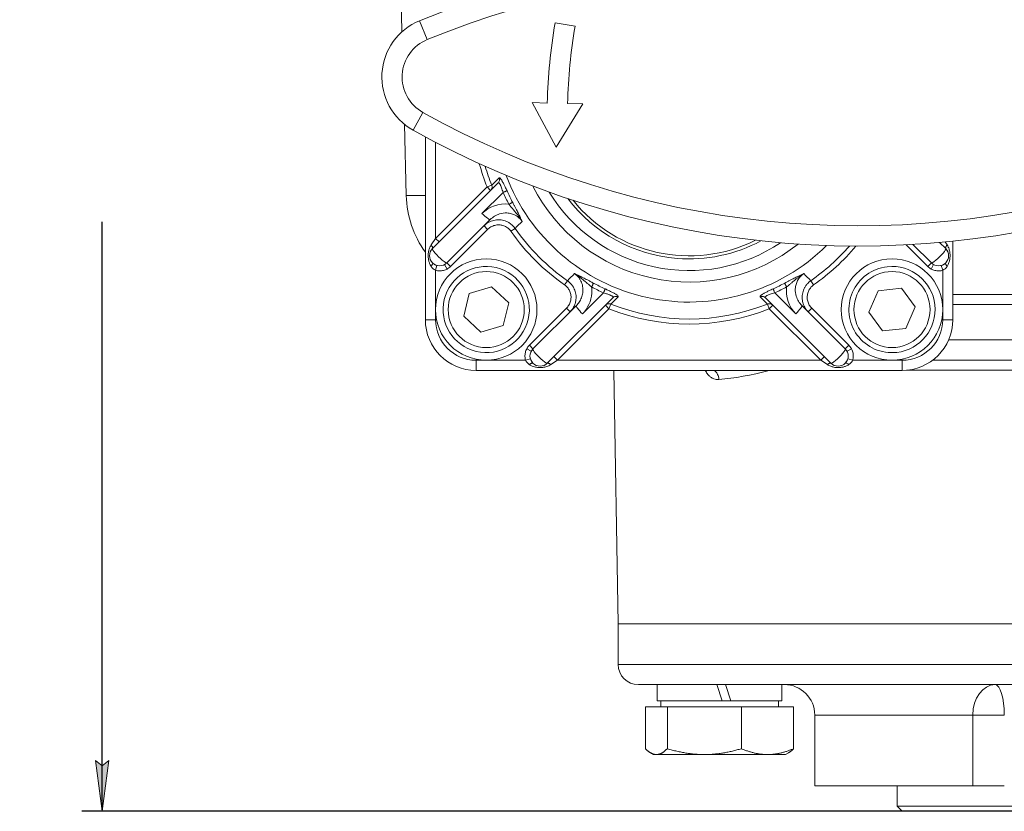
# Model space of a CAD drawing. Header units: millimetres. Extents: x -104 to 382, y -287 to 234.
# Tile 33 of 46: x -104 to -7, y -16 to 62. Entities that reach past the tile are written whole.
import ezdxf

# ---------------------------------------------------------------- set-up
doc = ezdxf.new("R2010")
doc.units = ezdxf.units.MM
doc.linetypes.add('K5LT_BASIC', pattern=[0])
doc.linetypes.add('K5LT_THIN', pattern=[0])
doc.styles.add('KDIMTEXTSTYLE', font='GOST_AU.SHX', dxfattribs={"width": 0.96, "oblique": 15, "height": 5})
doc.dimstyles.new('KDIMSTYLE (1.00)', dxfattribs={"dimtxt": 5, "dimasz": 1, "dimexe": 2, "dimexo": 0, "dimgap": 1, "dimtad": 1, "dimtxsty": 'KDIMTEXTSTYLE', "dimsah": 1, "dimcen": 0, "dimdle": 1, "dimadec": 0, "dimazin": 0, "dimtfac": 0.667, "dimtmove": 0, "dimatfit": 3, "dimfxl": 1, "dimtvp": 1, "dimtolj": 1, "dimtzin": 0, "dimarcsym": 0})

# ---------------------------------------------------------------- blocks, each defined once
blk = doc.blocks.new('KDIMARROW_01')
blk.add_hatch(color=0).paths.add_polyline_path([(0, 0), (-5, 0.658), (-4.5, 0), (-5, -0.658)])
at = {"color": 0, "linetype": 'K5LT_THIN', "lineweight": 18}
for p, q in [((-4.5, 0), (-5, 0.658)), ((-5, 0.658), (0, 0)), ((0, 0), (-5, -0.658)), ((-5, -0.658), (-4.5, 0)), ((0, 0), (-1, 0))]:
    blk.add_line(p, q, dxfattribs=at)

msp = doc.modelspace()

# ---------------------------------------------------------------- linework, layer by layer
at = {"color": 150, "linetype": 'K5LT_BASIC', "lineweight": 20, "true_color": 0x0080ff}
for p, q in [((-66.309, 60.893), (-66.667, 74.552)), ((-51.212, 61.777), (-49.239, 61.449)), ((-51.091, 49.521), (-53.482, 53.913)), ((-53.482, 53.913), (-51.983, 53.875)), ((-48.484, 53.788), (-51.091, 49.521)), ((-49.983, 53.825), (-48.484, 53.788)), ((-65.886, 44.738), (-66.071, 51.78)), ((-64, 50.533), (-64, 32.5)), ((-56.841, 45.972), (-63.293, 39.521)), ((-61.879, 38.107), (-57.6, 42.385)), ((-15.941, 39.926), (-14.121, 38.107)), ((-12.707, 39.521), (-13.308, 40.122)), ((-12, 32.5), (-12, 40.248)), ((-12.594, 39.387), (-12.594, 39.386)), ((-63.293, 38.107), (-63.288, 38.102)), ((-12.712, 38.102), (-12.707, 38.107)), ((-60.213, 32.84), (-59.678, 35.087)), ((-59.678, 35.087), (-57.465, 35.746)), ((-57.465, 35.746), (-55.787, 34.16)), ((-20.296, 33.247), (-19.367, 35.362)), ((-19.367, 35.362), (-17.071, 35.614)), ((-17.071, 35.614), (-15.704, 33.753)), ((-12, 35), (47.89, 35)), ((-55.787, 34.16), (-56.322, 31.913)), ((-51.979, 28.207), (-45.528, 34.659)), ((-30.472, 34.659), (-24.021, 28.207)), ((-49.115, 33.9), (-53.393, 29.621)), ((-22.607, 29.621), (-26.885, 33.9)), ((-18.929, 31.386), (-20.296, 33.247)), ((-15.704, 33.753), (-16.633, 31.638)), ((-58.535, 31.254), (-60.213, 32.84)), ((-56.322, 31.913), (-58.535, 31.254)), ((-16.633, 31.638), (-18.929, 31.386)), ((-53.398, 28.212), (-53.393, 28.207)), ((-22.607, 28.207), (-22.602, 28.212)), ((-14, 28.5), (-3.72, 28.5)), ((-10.387, 28.5), (-8.454, 28.5)), ((-59, 27.5), (-37.991, 27.5)), ((-52.113, 28.094), (-52.114, 28.094)), ((-45, 2.5), (-45.436, 27.5)), ((-38.007, 27.5), (-38.018, 27.5)), ((-38.006, 27.5), (-38.007, 27.5)), ((-38.005, 27.5), (-38.006, 27.5)), ((-38.006, 27.5), (-38.006, 27.5)), ((-38.006, 27.5), (-38.006, 27.5)), ((-38, 27.5), (-38.005, 27.5)), ((-38.005, 27.5), (-38.005, 27.5)), ((-38.005, 27.5), (-38.005, 27.5)), ((-38.005, 27.5), (-38.005, 27.5)), ((-38, 27.5), (-37.989, 27.5)), ((-38, 27.5), (-17, 27.5)), ((-37.98, 27.5), (-37.989, 27.5)), ((-45, 2.5), (41.762, 2.5)), ((-45, -1.5), (-45, 2.5)), ((-45, 2.5), (41.762, 2.5)), ((-43, -3.5), (43, -3.5)), ((-41.5, -3.5), (-43, -3.5)), ((-41.15, -3.5), (-41.15, -5.1)), ((-34.738, -5.1), (-35.258, -3.5)), ((-34.418, -3.5), (-33.898, -5.1)), ((-28.85, -3.5), (-28.85, -5.1)), ((-42.304, -5.7), (-40.147, -5.7)), ((-42.304, -5.7), (-42.304, -9.82)), ((-41.15, -5.1), (-34.738, -5.1)), ((-40.8, -5.7), (-40.8, -5.1)), ((-40.147, -5.7), (-32.843, -5.7)), ((-40.147, -5.7), (-40.147, -9.82)), ((-34.738, -5.1), (-33.898, -5.1)), ((-33.898, -5.1), (-28.85, -5.1)), ((-32.843, -5.7), (-27.696, -5.7)), ((-32.843, -5.7), (-32.843, -9.82)), ((-29.2, -5.7), (-29.2, -5.1)), ((-27.696, -5.7), (-27.696, -9.82)), ((-25.617, -13.5), (-25.617, -6.5)), ((-41.5, -10.4), (-41.786, -10.235)), ((-41.226, -10.4), (-41.5, -10.4)), ((-36.495, -10.4), (-41.226, -10.4)), ((-30.269, -10.4), (-36.495, -10.4)), ((-28.5, -10.4), (-30.269, -10.4)), ((-28.5, -10.4), (-28.214, -10.235)), ((-10.029, -13.5), (-25.617, -13.5)), ((-17.5, -13.5), (-17.5, -15.5)), ((-10.029, -13.5), (-6.929, -13.5)), ((17.5, -15.5), (-17.5, -15.5)), ((-17, -16), (-17.5, -15.5)), ((-17, -16), (17, -16)), ((-15.5, -16), (-17, -16))]:
    msp.add_line(p, q, dxfattribs=at)
at = {"color": 7, "linetype": 'K5LT_THIN', "lineweight": 18}
for p, q in [((-64.566, 61.99), (-63.807, 60.14)), ((-64.241, 52.947), (-65.217, 51.201)), ((-63, 40.521), (-63, 50.003)), ((-57.461, 45.783), (-57.92, 45.601)), ((-56.732, 46.499), (-57.461, 45.783)), ((-65.886, 44.738), (-64, 44.738)), ((-57.92, 45.601), (-63, 40.521)), ((-58.418, 42.981), (-56.344, 45.056)), ((-57.566, 45.247), (-57.92, 45.601)), ((-58.22, 41.765), (-57.866, 41.412)), ((-61.525, 37.753), (-57.866, 41.412)), ((-55.16, 41.509), (-55.565, 41.226)), ((-63, 40.521), (-63.431, 39.874)), ((-62.646, 40.167), (-63, 40.521)), ((-16.61, 39.888), (-14.475, 37.753)), ((-12.569, 39.874), (-12.767, 40.172)), ((-61.868, 37.497), (-62.107, 37.936)), ((-61.525, 37.753), (-61.879, 38.107)), ((-14.121, 38.107), (-14.475, 37.753)), ((-13.893, 37.936), (-14.132, 37.497)), ((-62.862, 37.853), (-63, 37.372)), ((-63, 33.5), (-63, 37.372)), ((-13, 37.372), (-13.138, 37.853)), ((-13, 37.372), (-13, 33.5)), ((-49.991, 36.34), (-50.274, 35.935)), ((-26.009, 36.34), (-25.726, 35.935)), ((-46.444, 35.156), (-48.519, 33.082)), ((-27.481, 33.082), (-29.556, 35.156)), ((-45.899, 33.58), (-45.717, 34.039)), ((-45.717, 34.039), (-45.001, 34.768)), ((-30.999, 34.768), (-30.283, 34.039)), ((-30.283, 34.039), (-30.101, 33.58)), ((-12, 34), (-1.892, 34)), ((-63, 32.5), (-63, 33.5)), ((-50.088, 33.634), (-53.747, 29.975)), ((-50.979, 28.5), (-45.899, 33.58)), ((-49.735, 33.28), (-50.088, 33.634)), ((-45.899, 33.58), (-46.253, 33.934)), ((-29.747, 33.934), (-30.101, 33.58)), ((-30.101, 33.58), (-25.021, 28.5)), ((-26.265, 33.28), (-25.912, 33.634)), ((-22.253, 29.975), (-25.912, 33.634)), ((-13, 33.5), (-13, 32.5)), ((-63, 32.5), (-64, 32.5)), ((-13, 32.5), (-12, 32.5)), ((-1.693, 30.5), (-12.417, 30.5)), ((-53.564, 29.393), (-54.003, 29.632)), ((-53.393, 29.621), (-53.747, 29.975)), ((-22.253, 29.975), (-22.607, 29.621)), ((-21.997, 29.632), (-22.436, 29.393)), ((-58, 28.5), (-59, 28.5)), ((-59, 28.5), (-59, 27.5)), ((-54.128, 28.5), (-58, 28.5)), ((-54.128, 28.5), (-53.647, 28.638)), ((-51.626, 28.069), (-50.979, 28.5)), ((-50.979, 28.5), (-51.333, 28.854)), ((-25.021, 28.5), (-50.979, 28.5)), ((-24.667, 28.854), (-25.021, 28.5)), ((-25.021, 28.5), (-24.374, 28.069)), ((-22.353, 28.638), (-21.872, 28.5)), ((-18, 28.5), (-21.872, 28.5)), ((-17, 28.5), (-18, 28.5)), ((-17, 28.5), (-17, 27.5)), ((-36.405, 27.5), (-36.324, 27.357)), ((-16.583, 27.517), (-3.64, 27.517)), ((45, -1.5), (-45, -1.5)), ((-25.617, -6.5), (-10.029, -6.5)), ((-10.029, -6.5), (-10.029, -13.5)), ((-10.029, -6.5), (-6.929, -6.5))]:
    msp.add_line(p, q, dxfattribs=at)
at = {"color": 150, "linetype": 'K5LT_BASIC', "lineweight": 20, "true_color": 0x0080ff}
for centre in [(-58, 33.5), (-18, 33.5)]:
    msp.add_circle(centre, 5, dxfattribs=at)
at = {"color": 7, "linetype": 'K5LT_THIN', "lineweight": 18}
for centre in [(-58, 33.5), (-18, 33.5)]:
    msp.add_circle(centre, 3.75, dxfattribs=at)
at = {"color": 150, "linetype": 'K5LT_BASIC', "lineweight": 20, "true_color": 0x0080ff}
for centre, radius, start, end in [((-30.424, -21.282), 90, 65.62914, 112.29364), ((-62.29, 56.439), 6, 112.29364, 240.80169), ((3, 52.5), 55, 170.2892, 178.56734), ((3, 52.5), 53, 170.27871, 178.56734), ((-21.312, 129.765), 90, 240.80169, 287.46619), ((-55.89, 45), 10, 181.5, 215.80247), ((-38, 53.5), 16.155, 211.40199, 303.91216), ((-38, 53.5), 15, 217.1245, 265.43474), ((-38, 53.5), 15, 265.43474, 298.18965), ((-62.586, 38.814), 1, 135, 315), ((-13.414, 38.814), 1, 314.99998, 45), ((-13.414, 38.814), 1, 225, 314.99998), ((-58, 33.5), 4.25, 256.59651, 166.59651), ((-18, 33.5), 4.25, 96.27859, 276.27859), ((-18, 33.5), 4.25, 276.27859, 96.27859), ((-58, 33.5), 4.25, 166.59651, 256.59651), ((-59, 32.5), 5, 180, 270), ((-17, 32.5), 5, 270, 0), ((-52.686, 28.914), 1, 135, 224.99998), ((-23.314, 28.914), 1, 225, 45), ((-52.686, 28.914), 1, 224.99998, 315), ((-43, -1.5), 2, 180, 270), ((-28.617, -6.5), 3, 0, 90)]:
    msp.add_arc(centre, radius, start, end, dxfattribs=at)
at = {"color": 7, "linetype": 'K5LT_THIN', "lineweight": 18}
for centre, radius, start, end in [((-30.424, -21.282), 88, 65.62914, 112.29364), ((-62.29, 56.439), 4, 112.29364, 240.80169), ((-21.312, 129.765), 88, 240.80169, 287.46619), ((-38, 53.5), 21.429, 195.17462, 201.63049), ((-38, 53.5), 20.935, 196.29881, 201.63049), ((-38, 53.5), 19.261, 200.56973, 314.74442), ((-38, 53.5), 17.284, 206.87491, 308.43924), ((-38, 53.5), 14.7, 218.86545, 296.44871), ((-38, 53.5), 21.429, 214.94551, 235.05449), ((-38, 53.5), 20.935, 214.94551, 235.05449), ((-38, 53.5), 20.935, 304.94551, 319.01534), ((-38, 53.5), 21.429, 304.94551, 320.13954), ((-62.586, 38.814), 1.5, 298.59395, 315), ((-13.414, 38.814), 1.5, 225, 241.40605), ((-38, 53.5), 20.935, 248.36951, 291.63049), ((-38, 53.5), 21.429, 248.36951, 291.63049), ((-59, 32.5), 4, 180, 270), ((-17, 32.5), 4, 270, 0), ((-52.686, 28.914), 1.5, 135, 151.40605), ((-23.314, 28.914), 1.5, 28.59395, 45)]:
    msp.add_arc(centre, radius, start, end, dxfattribs=at)
for centre, major_axis, ratio, start_param, end_param in [((-58.308, 43.092), (0.707, -0.707), 0.156434, 4.712389, 6.283185), ((-62.586, 38.814), (-0.707, 0.707), 0.156434, 0, 3.141593), ((-13.414, 38.814), (-0.707, -0.707), 0.156434, 0, 3.141593), ((-48.408, 33.192), (-0.707, 0.707), 0.156434, 0, 1.570796), ((-27.592, 33.192), (0.707, 0.707), 0.156434, 4.712389, 6.283185), ((-52.686, 28.914), (-0.707, 0.707), 0.156434, 0, 3.141593), ((-23.314, 28.914), (-0.707, -0.707), 0.156434, 0, 3.141593), ((-7.833, -6.5), (0, -3), 0.732039, 3.141593, 4.712389), ((-7.833, -6.5), (0, 3), 0.301252, 4.712389, 6.283185)]:
    msp.add_ellipse(centre, major_axis=major_axis, ratio=ratio, start_param=start_param, end_param=end_param, dxfattribs=at)
for points, knots in [([(-57.461, 45.783), (-57.442, 45.738), (-57.422, 45.654), (-57.423, 45.538), (-57.444, 45.446), (-57.475, 45.369), (-57.517, 45.302), (-57.549, 45.264), (-57.566, 45.247)], [0, 0, 0, 0, 0.247924, 0.44556, 0.592906, 0.739349, 0.875047, 1, 1, 1, 1]), ([(-56.841, 45.972), (-56.815, 45.999), (-56.769, 46.057), (-56.719, 46.161), (-56.696, 46.276), (-56.7, 46.393), (-56.719, 46.465), (-56.732, 46.499)], [0, 0, 0, 0, 0.197945, 0.390171, 0.609329, 0.810699, 1, 1, 1, 1]), ([(-56.841, 45.972), (-56.829, 45.985), (-56.803, 46), (-56.761, 45.994), (-56.723, 45.968), (-56.685, 45.926), (-56.647, 45.87), (-56.604, 45.792), (-56.551, 45.679), (-56.485, 45.513), (-56.413, 45.296), (-56.366, 45.136), (-56.344, 45.056)], [0, 0, 0, 0, 0.104377, 0.195711, 0.275284, 0.343097, 0.419111, 0.492857, 0.584096, 0.710082, 0.855303, 1, 1, 1, 1]), ([(-55.95, 45.208), (-56.01, 45.34), (-56.118, 45.573), (-56.253, 45.849), (-56.346, 46.028), (-56.415, 46.152), (-56.475, 46.255), (-56.531, 46.342), (-56.58, 46.41), (-56.623, 46.461), (-56.664, 46.496), (-56.697, 46.512), (-56.719, 46.509), (-56.729, 46.502), (-56.732, 46.499)], [0, 0, 0, 0, 0.18605, 0.324661, 0.411351, 0.481051, 0.551006, 0.622787, 0.689486, 0.753279, 0.824329, 0.902637, 0.963613, 1, 1, 1, 1]), ([(-56.344, 45.056), (-56.305, 45.073), (-56.232, 45.104), (-56.139, 45.143), (-56.067, 45.171), (-56.012, 45.191), (-55.972, 45.204), (-55.956, 45.207), (-55.95, 45.208)], [0, 0, 0, 0, 0.203979, 0.38485, 0.544686, 0.696166, 0.848629, 1, 1, 1, 1]), ([(-55.77, 43.889), (-55.733, 43.909), (-55.665, 43.944), (-55.58, 43.986), (-55.513, 44.019), (-55.46, 44.043), (-55.415, 44.062), (-55.397, 44.068), (-55.391, 44.069)], [0, 0, 0, 0, 0.200888, 0.374793, 0.514137, 0.660784, 0.820212, 1, 1, 1, 1]), ([(-55.77, 43.889), (-55.694, 43.796), (-55.554, 43.629), (-55.366, 43.405), (-55.22, 43.232), (-55.095, 43.083), (-54.96, 42.919), (-54.799, 42.716), (-54.622, 42.471), (-54.507, 42.29), (-54.453, 42.194)], [0, 0, 0, 0, 0.182381, 0.322131, 0.422058, 0.503697, 0.596708, 0.717691, 0.856208, 1, 1, 1, 1]), ([(-54.453, 42.194), (-54.493, 42.28), (-54.57, 42.447), (-54.69, 42.697), (-54.801, 42.923), (-54.907, 43.137), (-55.018, 43.354), (-55.14, 43.592), (-55.266, 43.833), (-55.351, 43.994), (-55.391, 44.069)], [0, 0, 0, 0, 0.16939, 0.318095, 0.446116, 0.548162, 0.658133, 0.776029, 0.89439, 1, 1, 1, 1]), ([(-57.6, 42.385), (-57.347, 42.638), (-56.811, 42.955), (-56.054, 43.062), (-55.526, 42.978), (-55.109, 42.807), (-54.74, 42.55), (-54.536, 42.318), (-54.453, 42.194)], [0, 0, 0, 0, 0.297769, 0.499557, 0.627085, 0.742689, 0.874234, 1, 1, 1, 1]), ([(-55.16, 41.509), (-55.321, 41.739), (-55.669, 42.055), (-56.175, 42.273), (-56.539, 42.347), (-56.919, 42.365), (-57.387, 42.286), (-57.857, 42.073), (-58.115, 41.871), (-58.22, 41.765)], [0, 0, 0, 0, 0.241363, 0.392144, 0.466253, 0.559814, 0.718187, 0.871048, 1, 1, 1, 1]), ([(-57.866, 41.412), (-57.819, 41.456), (-57.772, 41.5), (-57.668, 41.579), (-57.612, 41.616), (-57.493, 41.684), (-57.43, 41.715), (-57.299, 41.768), (-57.231, 41.791), (-57.092, 41.826), (-57.021, 41.84), (-56.881, 41.856), (-56.811, 41.859), (-56.674, 41.856), (-56.606, 41.85), (-56.479, 41.829), (-56.419, 41.815), (-56.299, 41.779), (-56.238, 41.756), (-56.118, 41.702), (-56.058, 41.67), (-55.944, 41.599), (-55.888, 41.559), (-55.784, 41.474), (-55.734, 41.427), (-55.644, 41.331), (-55.603, 41.28), (-55.566, 41.226), (-55.566, 41.226), (-55.565, 41.226)], [0, 0, 0, 0, 0.073587, 0.073587, 0.150561, 0.150561, 0.230423, 0.230423, 0.312031, 0.312031, 0.393736, 0.393736, 0.473813, 0.473813, 0.550972, 0.550972, 0.621285, 0.621285, 0.694876, 0.694876, 0.77109, 0.77109, 0.848465, 0.848465, 0.925126, 0.925126, 0.999363, 0.999363, 1, 1, 1, 1]), ([(-63.431, 39.874), (-63.496, 39.776), (-63.597, 39.58), (-63.681, 39.281), (-63.717, 39.021), (-63.726, 38.811), (-63.718, 38.629), (-63.699, 38.472), (-63.671, 38.322), (-63.632, 38.179), (-63.582, 38.039), (-63.518, 37.895), (-63.463, 37.801), (-63.431, 37.753)], [0, 0, 0, 0, 0.180904, 0.321004, 0.415905, 0.508672, 0.578514, 0.640285, 0.707508, 0.773556, 0.836919, 0.911933, 1, 1, 1, 1]), ([(-63.293, 39.521), (-63.281, 39.532), (-63.271, 39.563), (-63.282, 39.625), (-63.309, 39.693), (-63.356, 39.775), (-63.402, 39.839), (-63.431, 39.874)], [0, 0, 0, 0, 0.243298, 0.432812, 0.590418, 0.773189, 1, 1, 1, 1]), ([(-12.569, 39.874), (-12.6, 39.836), (-12.649, 39.769), (-12.695, 39.684), (-12.72, 39.618), (-12.728, 39.56), (-12.718, 39.532), (-12.707, 39.521)], [0, 0, 0, 0, 0.243328, 0.432853, 0.590456, 0.77321, 1, 1, 1, 1]), ([(-12.569, 37.753), (-12.513, 37.837), (-12.429, 37.995), (-12.348, 38.235), (-12.304, 38.447), (-12.28, 38.647), (-12.274, 38.84), (-12.283, 39.009), (-12.301, 39.154), (-12.33, 39.308), (-12.378, 39.484), (-12.456, 39.684), (-12.526, 39.81), (-12.569, 39.874)], [0, 0, 0, 0, 0.153809, 0.264178, 0.347205, 0.43238, 0.514947, 0.58369, 0.639658, 0.698061, 0.785167, 0.88265, 1, 1, 1, 1]), ([(-63, 37.372), (-62.939, 37.357), (-62.879, 37.342), (-62.752, 37.322), (-62.686, 37.317), (-62.552, 37.314), (-62.483, 37.318), (-62.347, 37.333), (-62.278, 37.346), (-62.146, 37.379), (-62.081, 37.4), (-61.967, 37.447), (-61.917, 37.472), (-61.868, 37.497)], [0, 0, 0, 0, 0.161355, 0.161355, 0.330537, 0.330537, 0.505467, 0.505467, 0.682468, 0.682468, 0.857075, 0.857075, 1, 1, 1, 1]), ([(-49.306, 37.047), (-49.201, 36.977), (-49.018, 36.823), (-48.807, 36.566), (-48.66, 36.314), (-48.557, 36.058), (-48.489, 35.786), (-48.458, 35.477), (-48.48, 35.097), (-48.598, 34.657), (-48.822, 34.234), (-49.018, 33.997), (-49.115, 33.9)], [0, 0, 0, 0, 0.10623, 0.199683, 0.277295, 0.348818, 0.43027, 0.510486, 0.606942, 0.745695, 0.88579, 1, 1, 1, 1]), ([(-47.431, 36.109), (-47.541, 36.168), (-47.744, 36.275), (-48.017, 36.416), (-48.247, 36.534), (-48.462, 36.642), (-48.698, 36.759), (-48.93, 36.871), (-49.138, 36.969), (-49.255, 37.024), (-49.306, 37.047)], [0, 0, 0, 0, 0.153688, 0.283869, 0.390543, 0.495792, 0.616801, 0.773584, 0.89921, 1, 1, 1, 1]), ([(-49.306, 37.047), (-49.171, 36.97), (-48.946, 36.823), (-48.678, 36.618), (-48.49, 36.466), (-48.344, 36.344), (-48.196, 36.219), (-48.024, 36.074), (-47.825, 35.907), (-47.685, 35.79), (-47.611, 35.73)], [0, 0, 0, 0, 0.203456, 0.353811, 0.454283, 0.535726, 0.621622, 0.729074, 0.856027, 1, 1, 1, 1]), ([(-26.694, 37.047), (-26.78, 37.008), (-26.946, 36.93), (-27.197, 36.81), (-27.423, 36.699), (-27.637, 36.593), (-27.854, 36.483), (-28.092, 36.36), (-28.333, 36.234), (-28.494, 36.149), (-28.569, 36.109)], [0, 0, 0, 0, 0.169338, 0.317999, 0.445983, 0.548014, 0.657976, 0.775869, 0.89428, 1, 1, 1, 1]), ([(-28.389, 35.73), (-28.296, 35.806), (-28.129, 35.946), (-27.905, 36.134), (-27.732, 36.28), (-27.583, 36.405), (-27.419, 36.54), (-27.216, 36.701), (-26.971, 36.878), (-26.79, 36.993), (-26.694, 37.047)], [0, 0, 0, 0, 0.182384, 0.322136, 0.422063, 0.503701, 0.596709, 0.717688, 0.856203, 1, 1, 1, 1]), ([(-26.885, 33.9), (-27.138, 34.153), (-27.455, 34.689), (-27.562, 35.446), (-27.478, 35.974), (-27.307, 36.392), (-27.05, 36.76), (-26.818, 36.964), (-26.694, 37.047)], [0, 0, 0, 0, 0.297781, 0.499583, 0.62713, 0.742753, 0.874286, 1, 1, 1, 1]), ([(-14.132, 37.497), (-14.076, 37.469), (-14.02, 37.44), (-13.901, 37.394), (-13.837, 37.375), (-13.707, 37.343), (-13.639, 37.331), (-13.503, 37.317), (-13.434, 37.314), (-13.297, 37.318), (-13.229, 37.324), (-13.107, 37.345), (-13.054, 37.358), (-13, 37.372)], [0, 0, 0, 0, 0.161355, 0.161355, 0.330537, 0.330537, 0.505467, 0.505467, 0.682468, 0.682468, 0.857075, 0.857075, 1, 1, 1, 1]), ([(-50.274, 35.935), (-50.224, 35.897), (-50.174, 35.859), (-50.08, 35.774), (-50.034, 35.727), (-49.951, 35.628), (-49.912, 35.575), (-49.844, 35.47), (-49.815, 35.418), (-49.762, 35.307), (-49.738, 35.248), (-49.697, 35.126), (-49.68, 35.062), (-49.655, 34.934), (-49.647, 34.868), (-49.639, 34.738), (-49.64, 34.672), (-49.649, 34.545), (-49.657, 34.483), (-49.683, 34.355), (-49.701, 34.289), (-49.745, 34.159), (-49.772, 34.095), (-49.834, 33.971), (-49.869, 33.91), (-49.946, 33.797), (-49.988, 33.742), (-50.051, 33.672), (-50.07, 33.653), (-50.088, 33.634)], [0, 0, 0, 0, 0.072109, 0.072109, 0.146042, 0.146042, 0.220707, 0.220707, 0.288571, 0.288571, 0.361299, 0.361299, 0.435756, 0.435756, 0.510716, 0.510716, 0.584802, 0.584802, 0.65607, 0.65607, 0.733297, 0.733297, 0.812326, 0.812326, 0.891577, 0.891577, 0.969337, 0.969337, 1, 1, 1, 1]), ([(-49.735, 33.28), (-49.624, 33.39), (-49.444, 33.622), (-49.265, 33.991), (-49.175, 34.319), (-49.14, 34.609), (-49.145, 34.875), (-49.186, 35.143), (-49.261, 35.399), (-49.37, 35.644), (-49.519, 35.885), (-49.723, 36.127), (-49.894, 36.272), (-49.991, 36.34)], [0, 0, 0, 0, 0.134752, 0.251565, 0.35044, 0.425196, 0.501122, 0.578218, 0.656422, 0.729356, 0.807577, 0.898116, 1, 1, 1, 1]), ([(-47.431, 36.109), (-47.432, 36.102), (-47.439, 36.081), (-47.461, 36.031), (-47.488, 35.973), (-47.52, 35.907), (-47.561, 35.825), (-47.593, 35.763), (-47.611, 35.73)], [0, 0, 0, 0, 0.20069, 0.374399, 0.513639, 0.660238, 0.819862, 1, 1, 1, 1]), ([(-28.389, 35.73), (-28.409, 35.767), (-28.444, 35.835), (-28.486, 35.92), (-28.519, 35.987), (-28.543, 36.04), (-28.562, 36.085), (-28.568, 36.103), (-28.569, 36.109)], [0, 0, 0, 0, 0.200888, 0.374792, 0.514134, 0.660777, 0.820206, 1, 1, 1, 1]), ([(-26.009, 36.34), (-26.106, 36.272), (-26.277, 36.126), (-26.483, 35.882), (-26.63, 35.643), (-26.736, 35.404), (-26.812, 35.152), (-26.859, 34.856), (-26.858, 34.488), (-26.767, 34.062), (-26.567, 33.634), (-26.373, 33.387), (-26.265, 33.28)], [0, 0, 0, 0, 0.101867, 0.192385, 0.272016, 0.340759, 0.415647, 0.496774, 0.596456, 0.730166, 0.868787, 1, 1, 1, 1]), ([(-25.912, 33.634), (-25.956, 33.681), (-26, 33.728), (-26.08, 33.832), (-26.118, 33.889), (-26.186, 34.006), (-26.216, 34.069), (-26.269, 34.196), (-26.291, 34.263), (-26.326, 34.396), (-26.34, 34.464), (-26.356, 34.594), (-26.36, 34.658), (-26.359, 34.786), (-26.354, 34.851), (-26.337, 34.98), (-26.323, 35.045), (-26.289, 35.172), (-26.267, 35.234), (-26.217, 35.353), (-26.189, 35.411), (-26.124, 35.521), (-26.088, 35.575), (-26.009, 35.677), (-25.965, 35.727), (-25.873, 35.818), (-25.824, 35.861), (-25.757, 35.912), (-25.741, 35.923), (-25.726, 35.935)], [0, 0, 0, 0, 0.073989, 0.073989, 0.150798, 0.150798, 0.229537, 0.229537, 0.308826, 0.308826, 0.387102, 0.387102, 0.459649, 0.459649, 0.533403, 0.533403, 0.608317, 0.608317, 0.683063, 0.683063, 0.755894, 0.755894, 0.829006, 0.829006, 0.903596, 0.903596, 0.977744, 0.977744, 1, 1, 1, 1]), ([(-48.519, 33.082), (-47.985, 33.615), (-47.549, 34.55), (-47.583, 35.525), (-47.611, 35.73)], [0, 0, 0, 0, 0.7872872, 0.9999976, 0.9999976, 0.9999976, 0.9999976]), ([(-46.292, 35.55), (-46.293, 35.543), (-46.298, 35.52), (-46.317, 35.464), (-46.342, 35.398), (-46.372, 35.324), (-46.406, 35.243), (-46.431, 35.185), (-46.444, 35.156)], [0, 0, 0, 0, 0.203981, 0.384854, 0.54469, 0.69617, 0.848631, 1, 1, 1, 1]), ([(-46.444, 35.156), (-46.372, 35.136), (-46.242, 35.098), (-46.071, 35.043), (-45.93, 34.992), (-45.809, 34.943), (-45.709, 34.897), (-45.628, 34.852), (-45.552, 34.798), (-45.496, 34.729), (-45.505, 34.682), (-45.528, 34.659)], [0, 0, 0, 0, 0.130885, 0.235448, 0.326695, 0.417416, 0.504195, 0.580732, 0.668347, 0.810338, 1, 1, 1, 1]), ([(-45.001, 34.768), (-44.986, 34.784), (-44.99, 34.824), (-45.067, 34.903), (-45.171, 34.978), (-45.279, 35.045), (-45.402, 35.115), (-45.535, 35.186), (-45.681, 35.26), (-45.84, 35.339), (-46.008, 35.419), (-46.162, 35.49), (-46.254, 35.532), (-46.292, 35.55)], [0, 0, 0, 0, 0.164999, 0.30138, 0.391792, 0.475245, 0.55107, 0.630724, 0.703816, 0.7817, 0.870266, 0.946594, 1, 1, 1, 1]), ([(-29.708, 35.55), (-29.84, 35.49), (-30.073, 35.382), (-30.349, 35.247), (-30.528, 35.154), (-30.652, 35.085), (-30.755, 35.025), (-30.842, 34.969), (-30.91, 34.92), (-30.961, 34.877), (-30.996, 34.836), (-31.012, 34.803), (-31.009, 34.781), (-31.002, 34.771), (-30.999, 34.768)], [0, 0, 0, 0, 0.186051, 0.324662, 0.411352, 0.481054, 0.55101, 0.622793, 0.689492, 0.753284, 0.824334, 0.902642, 0.963616, 1, 1, 1, 1]), ([(-30.472, 34.659), (-30.485, 34.671), (-30.5, 34.697), (-30.494, 34.739), (-30.468, 34.777), (-30.426, 34.815), (-30.37, 34.853), (-30.292, 34.896), (-30.179, 34.949), (-30.013, 35.015), (-29.796, 35.087), (-29.636, 35.134), (-29.556, 35.156)], [0, 0, 0, 0, 0.104377, 0.195711, 0.275284, 0.343097, 0.419111, 0.492857, 0.584096, 0.710084, 0.855305, 1, 1, 1, 1]), ([(-29.556, 35.156), (-29.573, 35.195), (-29.604, 35.268), (-29.643, 35.361), (-29.671, 35.433), (-29.691, 35.488), (-29.704, 35.528), (-29.707, 35.544), (-29.708, 35.55)], [0, 0, 0, 0, 0.203979, 0.38485, 0.544683, 0.69616, 0.848622, 1, 1, 1, 1]), ([(-46.253, 33.934), (-46.225, 33.961), (-46.168, 34.006), (-46.072, 34.052), (-45.975, 34.075), (-45.88, 34.079), (-45.793, 34.066), (-45.74, 34.049), (-45.717, 34.039)], [0, 0, 0, 0, 0.202037, 0.37926, 0.547702, 0.714906, 0.871017, 1, 1, 1, 1]), ([(-45.001, 34.768), (-45.045, 34.785), (-45.129, 34.804), (-45.243, 34.801), (-45.335, 34.78), (-45.411, 34.747), (-45.475, 34.706), (-45.512, 34.675), (-45.528, 34.659)], [0, 0, 0, 0, 0.247645, 0.446365, 0.596162, 0.745673, 0.880286, 1, 1, 1, 1]), ([(-30.472, 34.659), (-30.499, 34.685), (-30.557, 34.731), (-30.661, 34.781), (-30.776, 34.804), (-30.893, 34.8), (-30.965, 34.781), (-30.999, 34.768)], [0, 0, 0, 0, 0.197944, 0.390168, 0.609321, 0.810692, 1, 1, 1, 1]), ([(-30.283, 34.039), (-30.236, 34.059), (-30.146, 34.08), (-30.023, 34.075), (-29.922, 34.049), (-29.83, 34.004), (-29.774, 33.96), (-29.747, 33.934)], [0, 0, 0, 0, 0.264168, 0.468279, 0.63214, 0.802943, 1, 1, 1, 1]), ([(-54.003, 29.632), (-54.031, 29.576), (-54.06, 29.52), (-54.106, 29.401), (-54.125, 29.337), (-54.157, 29.207), (-54.169, 29.139), (-54.183, 29.003), (-54.186, 28.934), (-54.182, 28.797), (-54.176, 28.729), (-54.155, 28.607), (-54.142, 28.554), (-54.128, 28.5)], [0, 0, 0, 0, 0.161355, 0.161355, 0.330537, 0.330537, 0.505467, 0.505467, 0.682468, 0.682468, 0.857075, 0.857075, 1, 1, 1, 1]), ([(-21.872, 28.5), (-21.857, 28.561), (-21.842, 28.621), (-21.822, 28.748), (-21.817, 28.814), (-21.814, 28.948), (-21.818, 29.017), (-21.833, 29.153), (-21.846, 29.222), (-21.879, 29.354), (-21.9, 29.419), (-21.947, 29.533), (-21.972, 29.583), (-21.997, 29.632)], [0, 0, 0, 0, 0.161355, 0.161355, 0.330537, 0.330537, 0.505467, 0.505467, 0.682468, 0.682468, 0.857075, 0.857075, 1, 1, 1, 1]), ([(-51.626, 28.069), (-51.664, 28.1), (-51.731, 28.149), (-51.816, 28.195), (-51.882, 28.22), (-51.94, 28.228), (-51.968, 28.218), (-51.979, 28.207)], [0, 0, 0, 0, 0.243306, 0.432823, 0.590432, 0.773199, 1, 1, 1, 1]), ([(-24.021, 28.207), (-24.032, 28.219), (-24.063, 28.229), (-24.125, 28.218), (-24.193, 28.191), (-24.275, 28.144), (-24.339, 28.098), (-24.374, 28.069)], [0, 0, 0, 0, 0.243311, 0.432829, 0.590432, 0.773196, 1, 1, 1, 1]), ([(-53.747, 28.069), (-53.663, 28.013), (-53.505, 27.929), (-53.265, 27.848), (-53.054, 27.804), (-52.853, 27.78), (-52.66, 27.774), (-52.491, 27.783), (-52.346, 27.801), (-52.192, 27.83), (-52.016, 27.878), (-51.816, 27.956), (-51.69, 28.026), (-51.626, 28.069)], [0, 0, 0, 0, 0.153801, 0.264166, 0.34719, 0.432364, 0.514929, 0.583672, 0.63964, 0.698044, 0.785155, 0.882644, 1, 1, 1, 1]), ([(-36.324, 27.357), (-36.255, 27.235), (-36.116, 27.043), (-35.905, 26.852), (-35.72, 26.735), (-35.536, 26.655), (-35.316, 26.601), (-35.152, 26.597), (-35.062, 26.604)], [0, 0, 0, 0, 0.221216, 0.396078, 0.52167, 0.649733, 0.808204, 1, 1, 1, 1]), ([(-35.062, 26.604), (-35.066, 26.7), (-35.095, 26.874), (-35.177, 27.092), (-35.277, 27.258), (-35.386, 27.382), (-35.481, 27.458), (-35.536, 27.492), (-35.551, 27.5)], [0, 0, 0, 0, 0.1769741, 0.3249483, 0.4415641, 0.5589508, 0.6656926, 0.703828, 0.703828, 0.703828, 0.703828]), ([(-24.374, 28.069), (-24.276, 28.004), (-24.08, 27.903), (-23.78, 27.819), (-23.52, 27.783), (-23.311, 27.774), (-23.129, 27.782), (-22.971, 27.801), (-22.822, 27.83), (-22.678, 27.868), (-22.539, 27.918), (-22.395, 27.982), (-22.301, 28.037), (-22.253, 28.069)], [0, 0, 0, 0, 0.180972, 0.32112, 0.416038, 0.508821, 0.578667, 0.640439, 0.707664, 0.773711, 0.837073, 0.912036, 1, 1, 1, 1])]:
    msp.add_open_spline(points, degree=3, knots=knots, dxfattribs=at)
for points in [[(-56.344, 45.056), (-56.253, 44.859), (-56.071, 44.465), (-55.871, 44.081), (-55.77, 43.889)], [(-55.391, 44.069), (-55.59, 44.443), (-55.776, 44.822), (-55.95, 45.208)], [(-55.77, 43.889), (-56.728, 44.017), (-57.741, 43.659), (-58.418, 42.981)], [(-55.16, 41.509), (-54.925, 41.737), (-54.689, 41.966), (-54.453, 42.194)], [(-63.428, 37.748), (-63.314, 37.577), (-63.164, 37.443), (-63, 37.372)], [(-49.306, 37.047), (-49.534, 36.811), (-49.763, 36.575), (-49.991, 36.34)], [(-26.009, 36.34), (-26.237, 36.575), (-26.466, 36.811), (-26.694, 37.047)], [(-13, 37.372), (-12.836, 37.443), (-12.686, 37.577), (-12.572, 37.748)], [(-46.292, 35.55), (-46.678, 35.724), (-47.057, 35.91), (-47.431, 36.109)], [(-28.569, 36.109), (-28.943, 35.91), (-29.322, 35.724), (-29.708, 35.55)], [(-47.611, 35.73), (-47.419, 35.629), (-47.035, 35.429), (-46.641, 35.247), (-46.444, 35.156)], [(-29.556, 35.156), (-29.359, 35.247), (-28.965, 35.429), (-28.581, 35.629), (-28.389, 35.73)], [(-28.389, 35.73), (-28.517, 34.772), (-28.159, 33.759), (-27.481, 33.082)], [(-54.128, 28.5), (-54.057, 28.336), (-53.923, 28.186), (-53.752, 28.072)], [(-22.248, 28.072), (-22.077, 28.186), (-21.943, 28.336), (-21.872, 28.5)], [(-36.324, 27.357), (-36.294, 27.405), (-36.27, 27.453), (-36.253, 27.5)], [(-35.062, 26.604), (-33.548, 26.729), (-31.874, 27.005), (-30.124, 27.5)]]:
    msp.add_open_spline(points, degree=3, dxfattribs=at)
at = {"color": 150, "linetype": 'K5LT_BASIC', "lineweight": 20, "true_color": 0x0080ff}
for points, knots in [([(-12.594, 39.386), (-12.589, 39.379), (-12.585, 39.372), (-12.574, 39.356), (-12.567, 39.346), (-12.555, 39.326), (-12.549, 39.315), (-12.537, 39.294), (-12.531, 39.283), (-12.52, 39.261), (-12.514, 39.25), (-12.507, 39.235), (-12.505, 39.231), (-12.503, 39.226)], [0, 0, 0, 0, 0.841664, 0.841664, 1.963884, 1.963884, 3.163884, 3.163884, 4.363884, 4.363884, 5.563884, 5.563884, 6, 6, 6, 6]), ([(-12.572, 37.748), (-12.581, 37.768), (-12.593, 37.783), (-12.616, 37.814), (-12.627, 37.829), (-12.647, 37.86), (-12.656, 37.874), (-12.673, 37.903), (-12.681, 37.917), (-12.694, 37.945), (-12.7, 37.958), (-12.71, 37.983), (-12.714, 37.995), (-12.72, 38.018), (-12.723, 38.029), (-12.725, 38.048), (-12.725, 38.058), (-12.723, 38.074), (-12.722, 38.082), (-12.716, 38.095), (-12.713, 38.101), (-12.708, 38.106), (-12.707, 38.106), (-12.712, 38.102)], [0, 0, 0, 0, 0.099452, 0.099452, 0.198904, 0.198904, 0.298356, 0.298356, 0.397808, 0.397808, 0.49726, 0.49726, 0.596712, 0.596712, 0.696164, 0.696164, 0.795616, 0.795616, 0.895068, 0.895068, 0.994521, 0.994521, 1, 1, 1, 1]), ([(-53.752, 28.072), (-53.732, 28.081), (-53.717, 28.093), (-53.686, 28.116), (-53.671, 28.127), (-53.64, 28.147), (-53.626, 28.156), (-53.597, 28.173), (-53.583, 28.181), (-53.555, 28.194), (-53.542, 28.2), (-53.517, 28.21), (-53.505, 28.214), (-53.482, 28.22), (-53.471, 28.223), (-53.452, 28.225), (-53.442, 28.225), (-53.426, 28.223), (-53.418, 28.222), (-53.405, 28.216), (-53.399, 28.213), (-53.394, 28.208), (-53.394, 28.207), (-53.398, 28.212)], [0, 0, 0, 0, 0.099452, 0.099452, 0.198904, 0.198904, 0.298356, 0.298356, 0.397808, 0.397808, 0.49726, 0.49726, 0.596712, 0.596712, 0.696164, 0.696164, 0.795616, 0.795616, 0.895068, 0.895068, 0.994521, 0.994521, 1, 1, 1, 1]), ([(-52.114, 28.094), (-52.121, 28.089), (-52.128, 28.085), (-52.144, 28.074), (-52.154, 28.067), (-52.174, 28.055), (-52.185, 28.049), (-52.206, 28.037), (-52.217, 28.031), (-52.239, 28.02), (-52.25, 28.014), (-52.265, 28.007), (-52.269, 28.005), (-52.274, 28.003)], [0, 0, 0, 0, 0.841755, 0.841755, 1.964096, 1.964096, 3.164096, 3.164096, 4.364096, 4.364096, 5.564096, 5.564096, 6, 6, 6, 6]), ([(-42.304, -9.82), (-42.28, -9.844), (-42.232, -9.891), (-42.161, -9.956), (-42.092, -10.017), (-42.025, -10.072), (-41.958, -10.123), (-41.893, -10.169), (-41.836, -10.206), (-41.8, -10.227), (-41.786, -10.235)], [0, 0, 0, 0, 0.0625584, 0.1245829, 0.1855708, 0.2455214, 0.3049463, 0.3640387, 0.4230764, 0.461528, 0.461528, 0.461528, 0.461528]), ([(-41.786, -10.235), (-41.779, -10.239), (-41.75, -10.256), (-41.699, -10.282), (-41.634, -10.312), (-41.569, -10.338), (-41.503, -10.36), (-41.435, -10.377), (-41.366, -10.39), (-41.296, -10.398), (-41.249, -10.4), (-41.226, -10.4)], [0.461528, 0.461528, 0.461528, 0.461528, 0.4824418, 0.5419489, 0.6025689, 0.664278, 0.7278712, 0.7926503, 0.8598649, 0.9289607, 1, 1, 1, 1]), ([(-41.226, -10.4), (-41.201, -10.4), (-41.151, -10.398), (-41.077, -10.389), (-41.005, -10.375), (-40.934, -10.356), (-40.865, -10.332), (-40.798, -10.304), (-40.732, -10.272), (-40.667, -10.237), (-40.603, -10.198), (-40.539, -10.155), (-40.475, -10.109), (-40.411, -10.06), (-40.347, -10.006), (-40.281, -9.948), (-40.215, -9.886), (-40.17, -9.842), (-40.147, -9.82)], [0, 0, 0, 0, 0.075372, 0.148425, 0.219245, 0.286854, 0.352759, 0.415849, 0.477467, 0.537116, 0.596263, 0.654356, 0.71195, 0.768902, 0.826125, 0.88364, 0.941552, 1, 1, 1, 1]), ([(-40.147, -9.82), (-40.065, -9.844), (-39.903, -9.891), (-39.663, -9.956), (-39.429, -10.017), (-39.2, -10.072), (-38.975, -10.123), (-38.754, -10.169), (-38.534, -10.211), (-38.316, -10.248), (-38.098, -10.282), (-37.879, -10.312), (-37.657, -10.338), (-37.433, -10.36), (-37.204, -10.377), (-36.971, -10.39), (-36.733, -10.398), (-36.575, -10.4), (-36.495, -10.4)], [0, 0, 0, 0, 0.062558, 0.124583, 0.185571, 0.245521, 0.304946, 0.364039, 0.423076, 0.482442, 0.541949, 0.602569, 0.664278, 0.727871, 0.79265, 0.859865, 0.928961, 1, 1, 1, 1]), ([(-36.495, -10.4), (-36.41, -10.4), (-36.243, -10.398), (-35.992, -10.389), (-35.747, -10.375), (-35.508, -10.356), (-35.275, -10.332), (-35.047, -10.304), (-34.825, -10.272), (-34.605, -10.237), (-34.387, -10.198), (-34.17, -10.155), (-33.954, -10.109), (-33.737, -10.06), (-33.518, -10.006), (-33.297, -9.948), (-33.071, -9.886), (-32.919, -9.842), (-32.843, -9.82)], [0, 0, 0, 0, 0.075372, 0.148425, 0.219245, 0.286854, 0.352759, 0.415849, 0.477467, 0.537116, 0.596263, 0.654356, 0.71195, 0.768902, 0.826125, 0.88364, 0.941552, 1, 1, 1, 1]), ([(-32.843, -9.82), (-32.785, -9.844), (-32.671, -9.891), (-32.502, -9.956), (-32.336, -10.017), (-32.175, -10.072), (-32.017, -10.123), (-31.861, -10.169), (-31.706, -10.211), (-31.552, -10.248), (-31.399, -10.282), (-31.244, -10.312), (-31.088, -10.338), (-30.93, -10.36), (-30.769, -10.377), (-30.605, -10.39), (-30.437, -10.398), (-30.326, -10.4), (-30.269, -10.4)], [0, 0, 0, 0, 0.062558, 0.124583, 0.185571, 0.245521, 0.304946, 0.364039, 0.423076, 0.482442, 0.541949, 0.602569, 0.664278, 0.727871, 0.79265, 0.859865, 0.928961, 1, 1, 1, 1]), ([(-30.269, -10.4), (-30.21, -10.4), (-30.091, -10.398), (-29.915, -10.389), (-29.742, -10.375), (-29.574, -10.356), (-29.41, -10.332), (-29.249, -10.304), (-29.092, -10.272), (-28.937, -10.237), (-28.784, -10.198), (-28.631, -10.155), (-28.479, -10.109), (-28.326, -10.06), (-28.172, -10.006), (-28.016, -9.948), (-27.857, -9.886), (-27.75, -9.842), (-27.696, -9.82)], [0, 0, 0, 0, 0.075372, 0.148425, 0.219245, 0.286854, 0.352759, 0.415849, 0.477467, 0.537116, 0.596263, 0.654356, 0.71195, 0.768902, 0.826125, 0.88364, 0.941552, 1, 1, 1, 1]), ([(-27.696, -9.82), (-27.72, -9.844), (-27.768, -9.891), (-27.839, -9.956), (-27.908, -10.017), (-27.975, -10.072), (-28.042, -10.123), (-28.107, -10.169), (-28.164, -10.206), (-28.2, -10.227), (-28.214, -10.235)], [0, 0, 0, 0, 0.0625584, 0.1245829, 0.1855708, 0.2455214, 0.3049463, 0.3640387, 0.4230764, 0.461528, 0.461528, 0.461528, 0.461528])]:
    msp.add_open_spline(points, degree=3, knots=knots, dxfattribs=at)
for points in [[(-63.293, 38.107), (-63.269, 38.083), (-63.27, 37.987), (-63.367, 37.831), (-63.431, 37.753)], [(-63.288, 38.102), (-63.269, 38.083), (-63.27, 37.986), (-63.368, 37.83), (-63.428, 37.748)], [(-63.027, 37.916), (-63.125, 37.965), (-63.214, 38.028), (-63.288, 38.102)], [(-12.712, 38.102), (-12.785, 38.028), (-12.875, 37.965), (-12.973, 37.916)], [(-12.569, 37.753), (-12.633, 37.831), (-12.73, 37.987), (-12.731, 38.083), (-12.707, 38.107)], [(-63.431, 37.753), (-63.431, 37.753), (-63.431, 37.753), (-63.432, 37.752), (-63.428, 37.748)], [(-12.572, 37.748), (-12.568, 37.752), (-12.569, 37.753), (-12.569, 37.753), (-12.569, 37.753)], [(-53.747, 28.069), (-53.669, 28.133), (-53.513, 28.23), (-53.417, 28.231), (-53.393, 28.207)], [(-53.398, 28.212), (-53.472, 28.285), (-53.535, 28.375), (-53.584, 28.473)], [(-22.607, 28.207), (-22.583, 28.231), (-22.487, 28.23), (-22.331, 28.133), (-22.253, 28.069)], [(-22.416, 28.473), (-22.465, 28.375), (-22.528, 28.286), (-22.602, 28.212)], [(-22.602, 28.212), (-22.583, 28.231), (-22.486, 28.23), (-22.33, 28.132), (-22.248, 28.072)], [(-53.752, 28.072), (-53.748, 28.068), (-53.747, 28.069), (-53.747, 28.069), (-53.747, 28.069)], [(-22.253, 28.069), (-22.253, 28.069), (-22.253, 28.069), (-22.252, 28.068), (-22.248, 28.072)]]:
    msp.add_open_spline(points, degree=3, dxfattribs=at)

# ---------------------------------------------------------------- dimensions: what is measured, and where the dimension line sits
at = {"color": 7}
msp.add_linear_dim(base=(-95.856, 215.5), p1=(0, -16), p2=(0, 215.5), angle=90, location=(-95.856, 99.75), dimstyle='KDIMSTYLE (1.00)', override={"dimexo": 0, "dimpost": '\\H5.0;\\W0.965;\\Q15;<>', "dimblk1": 'KDIMARROW_01', "dimblk2": 'KDIMARROW_01', "dimse1": 0, "dimse2": 0, "dimclrt": 7, "dimtolj": 1}, dxfattribs=at).render()

doc.saveas('drawing.dxf')
